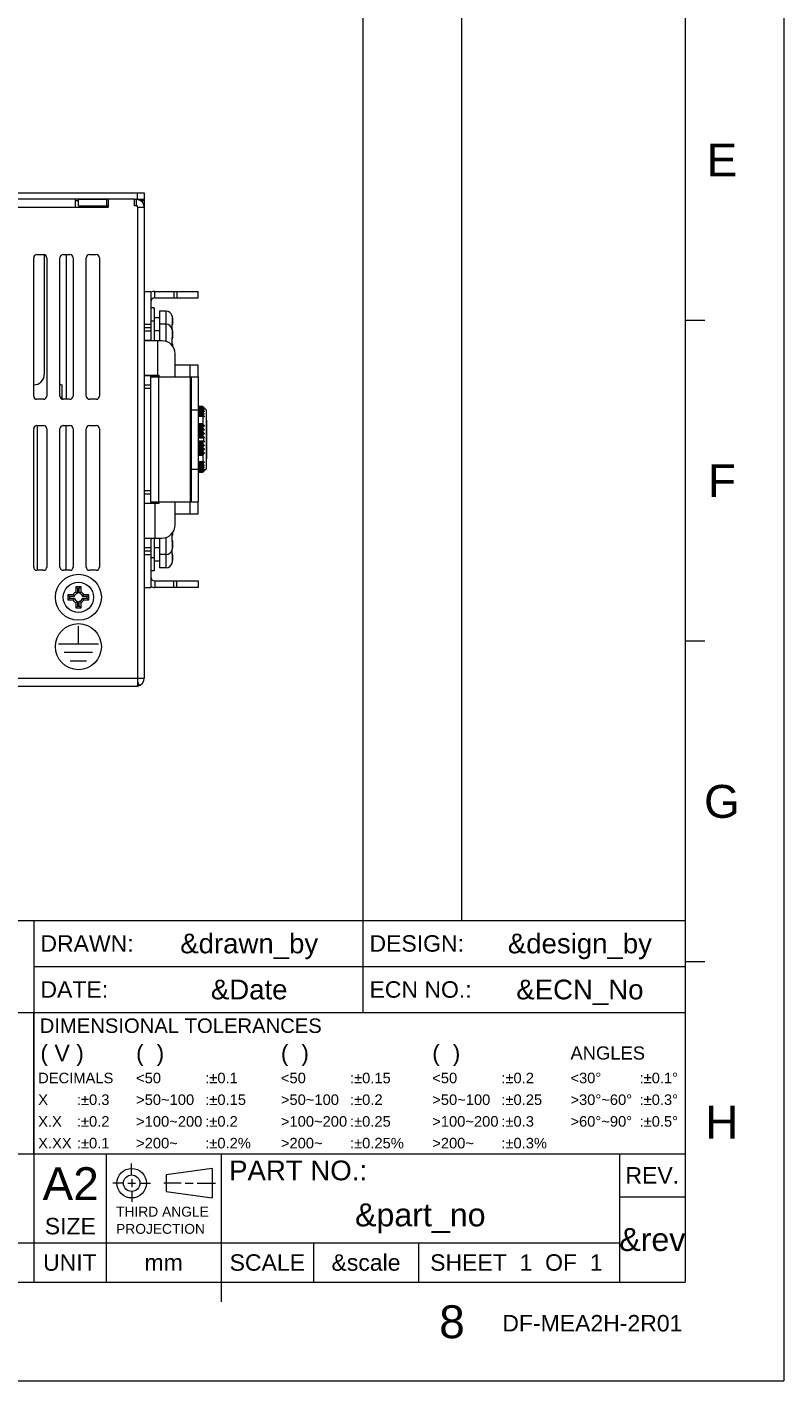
# Model space of a CAD drawing. Extents: x 1967 to 2561, y -57 to 363.
# Tile 21 of 22: x 2446 to 2561, y -57 to 149. Entities that reach past the tile are written whole.
import ezdxf
from ezdxf.enums import TextEntityAlignment as Align

# ---------------------------------------------------------------- set-up
doc = ezdxf.new("R2010")
doc.units = 0
doc.header["$LTSCALE"] = 15.367
doc.header["$MEASUREMENT"] = 0
doc.layers.get('0').update_dxf_attribs({"linetype": 'CONTINUOUS', "lineweight": 5})
for name, color, linetype, lineweight in [('02___PRT_ALL_AXES', 7, 'CONTINUOUS', 5), ('03___PRT_ALL_CURVES', 7, 'CONTINUOUS', 5), ('23_ALL_GEOM_FEAT', 7, 'CONTINUOUS', 5), ('3100320300-SDXF_CONTIN2190', 7, 'CONTINUOUS', 5), ('46-111-501-1DXF_CONTIN2192', 7, 'CONTINUOUS', 5), ('BACK_PLATE_2DXF_CONTIN2191', 7, 'CONTINUOUS', 5), ('BASE-8P_DXF_CONTINUOUS2188', 7, 'CONTINUOUS', 5), ('COVER-8P_DXF_CONTINUOU2160', 7, 'CONTINUOUS', 5), ('HSK_DXF_CONTINUOUS_LINE', 7, 'CONTINUOUS', 5), ('SNAP_2_DXF_CONTINUOUS_LINE', 7, 'CONTINUOUS', 5), ('SNAP_DXF_CONTINUOUS_LINE', 7, 'CONTINUOUS', 5), ('STAND_OFF_30DXF_CONTIN2184', 7, 'CONTINUOUS', 5)]:
    doc.layers.add(name, color=color, linetype=linetype, lineweight=lineweight)
doc.styles.add('TEXTSTYLE_1', font='arial.ttf')

msp = doc.modelspace()

# ---------------------------------------------------------------- linework, layer by layer
at = {"linetype": 'Continuous', "lineweight": 5}
for p, q in [((2560.511, 363.213), (2560.511, -56.787)), ((2496.511, 348.213), (2496.511, 13.213)), ((2511.511, 348.213), (2511.511, 13.213)), ((2545.511, 348.213), (2545.511, -41.787)), ((2545.511, 104.463), (2548.511, 104.463)), ((2545.511, 55.713), (2548.511, 55.713)), ((2355.511, 13.213), (2545.511, 13.213)), ((2446.511, 13.213), (2446.511, -0.787)), ((2496.511, 13.213), (2496.511, -0.787)), ((2446.511, 6.213), (2545.511, 6.213)), ((2545.511, 6.963), (2548.511, 6.963)), ((2355.511, -0.787), (2545.511, -0.787)), ((2446.511, -0.787), (2446.511, -22.287)), ((2446.511, -22.287), (2446.511, -0.787)), ((2355.511, -22.287), (2545.511, -22.287)), ((2446.511, -22.287), (2446.511, -35.787)), ((2457.511, -22.287), (2457.511, -41.787)), ((2475.011, -22.287), (2475.011, -41.787)), ((2535.511, -22.287), (2535.511, -41.787)), ((2461.398, -25.515), (2461.398, -23.756)), ((2473.652, -24.479), (2466.652, -25.479)), ((2473.652, -24.479), (2473.652, -28.979)), ((2460.202, -26.729), (2458.552, -26.729)), ((2460.802, -26.729), (2462.002, -26.729)), ((2461.402, -26.129), (2461.402, -27.329)), ((2462.602, -26.729), (2464.252, -26.729)), ((2468.944, -26.729), (2466.285, -26.729)), ((2466.652, -25.479), (2466.652, -27.979)), ((2469.544, -26.729), (2470.744, -26.729)), ((2471.344, -26.729), (2474.135, -26.729)), ((2461.402, -27.929), (2461.402, -29.579)), ((2466.652, -27.979), (2473.652, -28.979)), ((2535.511, -28.787), (2545.511, -28.787)), ((2355.511, -35.787), (2535.511, -35.787)), ((2446.511, -35.787), (2446.511, -41.787)), ((2489.011, -35.787), (2489.011, -41.787)), ((2505.011, -35.787), (2505.011, -41.787)), ((1981.511, -41.787), (2545.511, -41.787)), ((2475.011, -41.787), (2475.011, -44.787)), ((1966.511, -56.787), (2560.511, -56.787))]:
    msp.add_line(p, q, dxfattribs=at)
for radius in [2.25, 1.25]:
    msp.add_circle((2461.402, -26.729), radius, dxfattribs=at)
at = {"layer": '02___PRT_ALL_AXES', "color": 3, "linetype": 'Continuous'}
msp.add_line((2454.81, 121.632), (2454.81, 121.832), dxfattribs=at)
at = {"layer": '02___PRT_ALL_AXES', "color": 7, "linetype": 'Continuous'}
for p, q in [((2466.61, 105.832), (2465.61, 105.832)), ((2465.61, 105.832), (2465.61, 103.832)), ((2466.61, 105.832), (2466.61, 103.832)), ((2465.61, 104.832), (2464.81, 104.832)), ((2466.61, 103.832), (2465.61, 103.832)), ((2465.61, 103.832), (2465.61, 101.332)), ((2466.61, 103.832), (2466.61, 101.229)), ((2467.61, 103.823), (2467.61, 104.749)), ((2465.61, 102.832), (2464.81, 102.832)), ((2467.61, 102.749), (2467.61, 102.841)), ((2467.61, 101.823), (2467.61, 102.749)), ((2467.61, 100.504), (2467.61, 100.841)), ((2467.61, 71.823), (2467.61, 72.159)), ((2465.61, 71.332), (2465.61, 68.832)), ((2466.61, 71.434), (2466.61, 68.832)), ((2467.61, 69.914), (2467.61, 70.841)), ((2465.61, 69.832), (2464.81, 69.832)), ((2466.61, 68.832), (2465.61, 68.832)), ((2465.61, 68.832), (2465.61, 66.832)), ((2466.61, 68.832), (2466.61, 66.832)), ((2467.61, 69.823), (2467.61, 69.914)), ((2467.61, 67.914), (2467.61, 68.841)), ((2465.61, 67.832), (2464.81, 67.832)), ((2466.61, 66.832), (2465.61, 66.832))]:
    msp.add_line(p, q, dxfattribs=at)
for centre, start, end in [((2466.61, 104.832), 17.09562, 90), ((2466.61, 102.832), 17.09562, 90), ((2466.61, 69.832), 270, 342.90438), ((2466.61, 67.832), 270, 342.90438)]:
    msp.add_arc(centre, 1, start, end, dxfattribs=at)
at = {"layer": '03___PRT_ALL_CURVES', "color": 40, "linetype": 'Continuous'}
for p, q in [((2453.31, 55.232), (2453.31, 57.932)), ((2456.36, 55.232), (2450.26, 55.232)), ((2455.46, 53.932), (2451.16, 53.932)), ((2454.56, 52.632), (2452.06, 52.632))]:
    msp.add_line(p, q, dxfattribs=at)
msp.add_circle((2453.31, 54.832), 3.5, dxfattribs=at)
at = {"layer": '23_ALL_GEOM_FEAT', "color": 7, "linetype": 'Continuous'}
for p, q in [((2453.71, 63.932), (2452.91, 63.932)), ((2452.91, 63.932), (2453.175, 63.667)), ((2452.91, 63.932), (2452.91, 63.138)), ((2453.71, 63.932), (2453.446, 63.667)), ((2453.71, 63.138), (2453.71, 63.932)), ((2452.504, 62.732), (2451.71, 62.732)), ((2451.71, 62.732), (2451.975, 62.467)), ((2451.71, 62.732), (2451.71, 61.932)), ((2451.71, 61.932), (2451.975, 62.196)), ((2451.71, 61.932), (2452.504, 61.932)), ((2452.689, 62.467), (2451.975, 62.467)), ((2451.975, 62.467), (2451.975, 62.196)), ((2451.975, 62.196), (2452.689, 62.196)), ((2453.446, 63.667), (2453.175, 63.667)), ((2453.175, 63.667), (2453.175, 62.952)), ((2453.446, 62.952), (2453.446, 63.667)), ((2454.646, 62.467), (2453.931, 62.467)), ((2453.931, 62.196), (2454.646, 62.196)), ((2454.91, 62.732), (2454.116, 62.732)), ((2454.116, 61.932), (2454.91, 61.932)), ((2454.91, 62.732), (2454.646, 62.467)), ((2454.646, 62.196), (2454.646, 62.467)), ((2454.91, 61.932), (2454.646, 62.196)), ((2454.91, 61.932), (2454.91, 62.732)), ((2452.91, 61.525), (2452.91, 60.732)), ((2452.91, 60.732), (2453.175, 60.996)), ((2452.91, 60.732), (2453.71, 60.732)), ((2453.175, 61.711), (2453.175, 60.996)), ((2453.175, 60.996), (2453.446, 60.996)), ((2453.446, 60.996), (2453.446, 61.711)), ((2453.71, 60.732), (2453.446, 60.996)), ((2453.71, 60.732), (2453.71, 61.525))]:
    msp.add_line(p, q, dxfattribs=at)
for points in [[(2452.504, 62.732), (2452.564, 62.639), (2452.625, 62.55), (2452.689, 62.467)], [(2452.504, 61.932), (2452.564, 62.025), (2452.625, 62.113), (2452.689, 62.196)], [(2452.91, 63.138), (2453.003, 63.078), (2453.091, 63.016), (2453.175, 62.952)], [(2453.71, 63.138), (2453.617, 63.078), (2453.529, 63.016), (2453.446, 62.952)], [(2454.116, 62.732), (2454.056, 62.639), (2453.995, 62.55), (2453.931, 62.467)], [(2454.116, 61.932), (2454.056, 62.025), (2453.995, 62.113), (2453.931, 62.196)], [(2452.91, 61.525), (2453.003, 61.585), (2453.091, 61.647), (2453.175, 61.711)], [(2453.71, 61.525), (2453.617, 61.585), (2453.529, 61.647), (2453.446, 61.711)]]:
    msp.add_lwpolyline(points, dxfattribs=at)
for radius in [3.5, 2.3]:
    msp.add_circle((2453.31, 62.332), radius, dxfattribs=at)
for radius, start, end in [(0.9, 116.3878, 153.6122), (0.9, 206.3878, 243.6122), (0.636, 102.31169, 167.68831), (0.636, 192.31169, 257.68831), (0.636, 12.31169, 77.68831), (0.636, 282.31169, 347.68831), (0.9, 26.3878, 63.6122), (0.9, 296.3878, 333.6122)]:
    msp.add_arc((2453.31, 62.332), radius, start, end, dxfattribs=at)
at = {"layer": '3100320300-SDXF_CONTIN2190', "color": 7, "linetype": 'Continuous'}
for p, q in [((2464.81, 106.332), (2464.31, 106.332)), ((2464.81, 106.332), (2464.81, 104.332)), ((2467.558, 105.126), (2467.566, 105.126)), ((2467.558, 105.126), (2467.563, 105.094)), ((2467.563, 105.094), (2467.563, 105.092)), ((2464.81, 104.332), (2464.31, 104.332)), ((2464.81, 104.332), (2464.81, 101.332)), ((2467.558, 103.628), (2467.563, 103.627)), ((2467.558, 103.126), (2467.566, 103.126)), ((2467.558, 103.126), (2467.563, 103.094)), ((2467.56, 103.726), (2467.567, 103.767)), ((2467.563, 103.678), (2467.565, 103.709)), ((2467.563, 103.643), (2467.563, 103.678)), ((2467.563, 103.627), (2467.563, 103.643)), ((2467.569, 103.435), (2467.563, 103.627)), ((2467.563, 103.094), (2467.563, 103.092)), ((2467.565, 103.708), (2467.568, 103.733)), ((2467.566, 103.126), (2467.569, 103.227)), ((2467.569, 103.226), (2467.569, 103.436)), ((2467.597, 104.917), (2467.593, 104.94)), ((2467.597, 102.917), (2467.593, 102.94)), ((2467.597, 104.917), (2467.597, 104.917)), ((2467.605, 104.855), (2467.597, 104.917)), ((2467.597, 102.917), (2467.597, 102.917)), ((2467.605, 102.855), (2467.597, 102.917)), ((2467.61, 104.749), (2467.609, 104.799)), ((2467.61, 104.749), (2467.61, 103.823)), ((2467.558, 101.628), (2467.563, 101.627)), ((2467.558, 101.036), (2467.563, 101.036)), ((2467.56, 101.726), (2467.567, 101.767)), ((2467.563, 101.678), (2467.565, 101.709)), ((2467.563, 101.643), (2467.563, 101.678)), ((2467.563, 101.627), (2467.563, 101.643)), ((2467.569, 101.435), (2467.563, 101.627)), ((2467.563, 101.018), (2467.569, 101.227)), ((2467.563, 100.982), (2467.563, 101.019)), ((2467.565, 100.952), (2467.563, 100.983)), ((2467.565, 101.708), (2467.568, 101.733)), ((2467.565, 101.583), (2467.567, 101.595)), ((2467.565, 101.581), (2467.567, 101.59)), ((2467.569, 100.928), (2467.565, 100.952)), ((2467.567, 101.595), (2467.576, 101.638)), ((2467.567, 101.59), (2467.57, 101.604)), ((2467.569, 101.226), (2467.569, 101.436)), ((2467.572, 100.911), (2467.569, 100.928)), ((2467.57, 101.604), (2467.577, 101.64)), ((2467.592, 100.874), (2467.573, 100.907)), ((2467.576, 101.636), (2467.582, 101.663)), ((2467.597, 100.837), (2467.592, 100.874)), ((2467.597, 101.746), (2467.602, 101.785)), ((2467.597, 101.746), (2467.602, 101.784)), ((2467.597, 101.746), (2467.597, 101.746)), ((2467.61, 102.749), (2467.609, 102.799)), ((2467.61, 102.841), (2467.61, 102.749)), ((2467.61, 102.749), (2467.61, 101.823)), ((2467.61, 100.841), (2467.61, 100.504)), ((2467.61, 72.159), (2467.61, 71.823)), ((2464.81, 71.332), (2464.81, 68.332)), ((2467.558, 71.628), (2467.563, 71.627)), ((2467.558, 71.036), (2467.563, 71.036)), ((2467.56, 71.726), (2467.567, 71.767)), ((2467.563, 71.678), (2467.565, 71.709)), ((2467.563, 71.643), (2467.563, 71.678)), ((2467.563, 71.627), (2467.563, 71.643)), ((2467.569, 71.435), (2467.563, 71.627)), ((2467.563, 71.018), (2467.569, 71.227)), ((2467.563, 70.982), (2467.563, 71.019)), ((2467.565, 70.952), (2467.563, 70.983)), ((2467.565, 71.708), (2467.568, 71.733)), ((2467.567, 71.073), (2467.565, 71.082)), ((2467.579, 71.011), (2467.565, 71.079)), ((2467.569, 70.928), (2467.565, 70.952)), ((2467.569, 71.062), (2467.567, 71.073)), ((2467.569, 71.226), (2467.569, 71.436)), ((2467.577, 71.023), (2467.569, 71.062)), ((2467.572, 70.911), (2467.569, 70.928)), ((2467.577, 71.025), (2467.573, 71.045)), ((2467.592, 70.874), (2467.573, 70.907)), ((2467.597, 70.837), (2467.592, 70.874)), ((2467.597, 70.917), (2467.593, 70.94)), ((2467.597, 70.917), (2467.597, 70.917)), ((2467.602, 70.878), (2467.597, 70.917)), ((2467.602, 70.879), (2467.597, 70.917)), ((2467.61, 70.841), (2467.61, 69.914)), ((2464.81, 68.332), (2464.31, 68.332)), ((2464.81, 68.332), (2464.81, 66.332)), ((2467.566, 69.538), (2467.558, 69.538)), ((2467.558, 69.036), (2467.563, 69.036)), ((2467.562, 69.568), (2467.562, 69.567)), ((2467.563, 69.018), (2467.569, 69.227)), ((2467.563, 68.982), (2467.563, 69.019)), ((2467.565, 68.952), (2467.563, 68.983)), ((2467.565, 69.58), (2467.567, 69.591)), ((2467.569, 68.928), (2467.565, 68.952)), ((2467.569, 69.435), (2467.566, 69.538)), ((2467.567, 69.59), (2467.57, 69.604)), ((2467.569, 69.602), (2467.577, 69.64)), ((2467.569, 69.226), (2467.569, 69.436)), ((2467.572, 68.911), (2467.569, 68.928)), ((2467.592, 68.874), (2467.573, 68.907)), ((2467.576, 69.636), (2467.582, 69.663)), ((2467.597, 68.837), (2467.592, 68.874)), ((2467.597, 69.746), (2467.605, 69.809)), ((2467.597, 69.746), (2467.597, 69.746)), ((2467.605, 69.809), (2467.609, 69.864)), ((2467.61, 69.914), (2467.61, 69.823)), ((2467.61, 68.841), (2467.61, 67.914)), ((2464.81, 66.332), (2464.31, 66.332)), ((2467.566, 67.538), (2467.558, 67.538)), ((2467.562, 67.568), (2467.562, 67.567)), ((2467.565, 67.58), (2467.567, 67.591)), ((2467.567, 67.59), (2467.57, 67.604)), ((2467.569, 67.602), (2467.577, 67.64)), ((2467.576, 67.636), (2467.582, 67.663)), ((2467.597, 67.746), (2467.605, 67.809)), ((2467.597, 67.746), (2467.597, 67.746)), ((2467.605, 67.809), (2467.609, 67.864))]:
    msp.add_line(p, q, dxfattribs=at)
for points in [[(2467.564, 105.083), (2467.559, 105.106), (2467.557, 105.121), (2467.558, 105.126)], [(2467.569, 105.062), (2467.566, 105.076), (2467.564, 105.087), (2467.562, 105.094), (2467.562, 105.096)], [(2467.597, 104.917), (2467.589, 104.966), (2467.579, 105.011), (2467.564, 105.083)], [(2467.597, 104.917), (2467.592, 104.948), (2467.587, 104.975), (2467.582, 105), (2467.577, 105.023), (2467.569, 105.062)], [(2467.558, 103.628), (2467.557, 103.678), (2467.56, 103.726)], [(2467.564, 103.083), (2467.559, 103.106), (2467.557, 103.121), (2467.558, 103.126)], [(2467.562, 103.138), (2467.565, 103.233), (2467.565, 103.43), (2467.558, 103.628)], [(2467.569, 103.062), (2467.566, 103.076), (2467.564, 103.087), (2467.562, 103.094), (2467.562, 103.096)], [(2467.597, 102.917), (2467.589, 102.966), (2467.579, 103.011), (2467.564, 103.083)], [(2467.567, 103.767), (2467.576, 103.799), (2467.587, 103.82), (2467.597, 103.826)], [(2467.568, 103.733), (2467.572, 103.75), (2467.575, 103.761), (2467.576, 103.763)], [(2467.597, 102.917), (2467.592, 102.948), (2467.587, 102.975), (2467.582, 103), (2467.577, 103.023), (2467.569, 103.062)], [(2467.597, 103.826), (2467.592, 103.789), (2467.573, 103.756)], [(2467.609, 104.799), (2467.604, 104.867), (2467.597, 104.917)], [(2467.597, 103.826), (2467.604, 103.825), (2467.609, 103.824), (2467.61, 103.823)], [(2467.609, 102.799), (2467.604, 102.867), (2467.597, 102.917)], [(2467.558, 101.628), (2467.557, 101.678), (2467.56, 101.726)], [(2467.564, 100.913), (2467.559, 100.95), (2467.557, 100.992), (2467.558, 101.036)], [(2467.558, 101.036), (2467.565, 101.233), (2467.565, 101.43), (2467.558, 101.628)], [(2467.597, 100.837), (2467.589, 100.842), (2467.579, 100.857), (2467.571, 100.881), (2467.564, 100.913)], [(2467.567, 101.767), (2467.576, 101.799), (2467.587, 101.82), (2467.597, 101.826)], [(2467.568, 101.733), (2467.572, 101.75), (2467.575, 101.761), (2467.576, 101.763)], [(2467.575, 100.902), (2467.576, 100.9), (2467.575, 100.901), (2467.572, 100.911)], [(2467.597, 101.826), (2467.592, 101.789), (2467.573, 101.756)], [(2467.576, 101.638), (2467.587, 101.689), (2467.597, 101.746)], [(2467.58, 101.655), (2467.585, 101.676), (2467.589, 101.698), (2467.593, 101.721), (2467.597, 101.746)], [(2467.582, 101.663), (2467.587, 101.688), (2467.592, 101.715), (2467.593, 101.718)], [(2467.597, 101.826), (2467.604, 101.825), (2467.609, 101.824), (2467.61, 101.823)], [(2467.61, 102.841), (2467.609, 102.839), (2467.606, 102.838)], [(2467.61, 100.841), (2467.609, 100.839), (2467.604, 100.838), (2467.597, 100.837)], [(2467.558, 71.628), (2467.557, 71.678), (2467.56, 71.726)], [(2467.564, 70.913), (2467.559, 70.95), (2467.557, 70.992), (2467.558, 71.036)], [(2467.558, 71.036), (2467.565, 71.233), (2467.565, 71.43), (2467.558, 71.628)], [(2467.597, 70.837), (2467.589, 70.842), (2467.579, 70.857), (2467.571, 70.881), (2467.564, 70.913)], [(2467.567, 71.767), (2467.576, 71.799), (2467.587, 71.82), (2467.597, 71.826)], [(2467.568, 71.733), (2467.572, 71.75), (2467.575, 71.761), (2467.576, 71.763)], [(2467.575, 70.902), (2467.576, 70.9), (2467.575, 70.901), (2467.572, 70.911)], [(2467.597, 71.826), (2467.592, 71.789), (2467.573, 71.756)], [(2467.597, 70.917), (2467.592, 70.948), (2467.587, 70.975), (2467.582, 71), (2467.577, 71.023)], [(2467.597, 70.917), (2467.589, 70.966), (2467.579, 71.011)], [(2467.597, 71.826), (2467.604, 71.825), (2467.609, 71.824), (2467.61, 71.823)], [(2467.61, 70.841), (2467.609, 70.839), (2467.604, 70.838), (2467.597, 70.837)], [(2467.558, 69.538), (2467.557, 69.544), (2467.56, 69.564)], [(2467.564, 68.913), (2467.559, 68.95), (2467.557, 68.992), (2467.558, 69.036)], [(2467.558, 69.538), (2467.563, 69.569), (2467.563, 69.571)], [(2467.558, 69.036), (2467.565, 69.233), (2467.565, 69.43), (2467.562, 69.525)], [(2467.56, 69.564), (2467.567, 69.595), (2467.576, 69.638), (2467.587, 69.689), (2467.597, 69.746)], [(2467.562, 69.567), (2467.563, 69.572), (2467.565, 69.58)], [(2467.597, 68.837), (2467.589, 68.842), (2467.579, 68.857), (2467.571, 68.881), (2467.564, 68.913)], [(2467.575, 68.902), (2467.576, 68.9), (2467.575, 68.901), (2467.572, 68.911)], [(2467.58, 69.655), (2467.585, 69.676), (2467.589, 69.698), (2467.593, 69.721), (2467.597, 69.746)], [(2467.582, 69.663), (2467.587, 69.688), (2467.592, 69.715), (2467.593, 69.718)], [(2467.597, 69.746), (2467.604, 69.795), (2467.609, 69.863), (2467.61, 69.914)], [(2467.61, 68.841), (2467.609, 68.839), (2467.604, 68.838), (2467.597, 68.837)], [(2467.597, 67.746), (2467.604, 67.795), (2467.609, 67.863), (2467.61, 67.914)], [(2467.606, 69.825), (2467.609, 69.824), (2467.61, 69.823)], [(2467.558, 67.538), (2467.557, 67.544), (2467.56, 67.564)], [(2467.558, 67.538), (2467.563, 67.569), (2467.563, 67.571)], [(2467.56, 67.564), (2467.567, 67.595), (2467.576, 67.638), (2467.587, 67.689), (2467.597, 67.746)], [(2467.562, 67.567), (2467.563, 67.572), (2467.565, 67.58)], [(2467.58, 67.655), (2467.585, 67.676), (2467.589, 67.698), (2467.593, 67.721), (2467.597, 67.746)], [(2467.582, 67.663), (2467.587, 67.688), (2467.592, 67.715), (2467.593, 67.718)]]:
    msp.add_lwpolyline(points, dxfattribs=at)
for centre, start, end in [((2467.47, 105.096), 346.61681, 17.09562), ((2467.47, 103.096), 346.61681, 17.09562), ((2467.51, 103.823), 308.04391, 0), ((2467.47, 101.567), 342.90438, 13.38397), ((2467.51, 101.823), 308.04391, 0), ((2467.51, 100.841), 0.00114, 51.93729), ((2467.51, 102.841), 0.00114, 22.36281), ((2467.47, 71.096), 346.61681, 17.09562), ((2467.51, 71.823), 308.04391, 0), ((2467.51, 70.841), 0.00114, 51.93729), ((2467.47, 69.567), 342.90438, 13.38397), ((2467.51, 68.841), 0.00114, 51.93729), ((2467.51, 69.823), 337.63814, 0), ((2467.47, 67.567), 342.90438, 13.38397)]:
    msp.add_arc(centre, 0.1, start, end, dxfattribs=at)
at = {"layer": '46-111-501-1DXF_CONTIN2192', "color": 6, "linetype": 'Continuous'}
for p, q in [((2472.21, 91.327), (2471.51, 91.327)), ((2471.51, 91.317), (2472.21, 91.317)), ((2472.21, 91.259), (2471.51, 91.259)), ((2471.51, 91.231), (2472.21, 91.231)), ((2471.51, 91.135), (2472.282, 91.135)), ((2472.21, 91.114), (2471.51, 91.114)), ((2471.51, 91.067), (2472.21, 91.067)), ((2471.51, 90.959), (2472.282, 90.959)), ((2471.51, 90.895), (2472.21, 90.895)), ((2472.21, 90.893), (2471.51, 90.893)), ((2471.51, 90.828), (2472.21, 90.828)), ((2471.51, 90.71), (2472.282, 90.71)), ((2471.51, 90.607), (2472.21, 90.607)), ((2472.21, 90.601), (2471.51, 90.601)), ((2472.21, 91.327), (2472.225, 91.314)), ((2472.21, 91.327), (2472.21, 91.317)), ((2472.21, 91.259), (2472.21, 91.231)), ((2472.21, 91.114), (2472.212, 91.114)), ((2472.21, 91.114), (2472.21, 91.067)), ((2472.21, 90.893), (2472.218, 90.895)), ((2472.21, 90.893), (2472.21, 90.828)), ((2472.21, 90.601), (2472.21, 90.519)), ((2472.212, 91.114), (2472.225, 91.111)), ((2472.218, 90.895), (2472.225, 90.895)), ((2472.225, 91.314), (2472.233, 91.306)), ((2472.233, 91.306), (2472.249, 91.291)), ((2472.245, 91.235), (2472.282, 91.235)), ((2472.41, 91.131), (2472.249, 91.291)), ((2472.282, 91.235), (2472.252, 91.267)), ((2472.41, 91.088), (2472.282, 91.204)), ((2472.41, 90.97), (2472.282, 91.072)), ((2472.41, 90.779), (2472.282, 90.866)), ((2472.282, 90.71), (2472.325, 90.659)), ((2472.41, 90.517), (2472.282, 90.588)), ((2472.325, 90.659), (2472.41, 90.558)), ((2472.41, 90.558), (2472.336, 90.558)), ((2472.41, 90.81), (2472.364, 90.81)), ((2472.41, 90.991), (2472.384, 90.991)), ((2472.41, 91.099), (2472.398, 91.099)), ((2472.71, 90.832), (2472.41, 91.132)), ((2472.41, 91.099), (2472.41, 91.088)), ((2472.41, 90.991), (2472.41, 90.97)), ((2472.41, 90.81), (2472.41, 90.779)), ((2472.41, 90.558), (2472.41, 90.517)), ((2472.71, 90.831), (2472.71, 81.832)), ((2471.51, 90.519), (2472.21, 90.519)), ((2471.51, 90.392), (2472.282, 90.392)), ((2471.51, 90.254), (2472.21, 90.254)), ((2472.21, 90.241), (2471.51, 90.241)), ((2471.51, 90.143), (2472.21, 90.143)), ((2471.51, 90.01), (2472.282, 90.01)), ((2472.41, 89.86), (2471.51, 89.86)), ((2472.21, 89.83), (2471.51, 89.83)), ((2471.51, 88.736), (2472.21, 88.736)), ((2471.51, 88.594), (2472.283, 88.594)), ((2472.21, 90.241), (2472.21, 90.143)), ((2472.21, 89.83), (2472.21, 88.736)), ((2472.282, 90.392), (2472.276, 90.398)), ((2472.282, 90.392), (2472.325, 90.341)), ((2472.41, 90.19), (2472.282, 90.243)), ((2472.41, 89.761), (2472.283, 89.795)), ((2472.41, 90.24), (2472.289, 90.24)), ((2472.325, 90.341), (2472.41, 90.24)), ((2472.41, 90.24), (2472.41, 90.19)), ((2472.41, 89.86), (2472.41, 89.761)), ((2472.81, 83.432), (2472.81, 89.232)), ((2472.41, 88.466), (2471.51, 88.466)), ((2471.51, 88.337), (2472.41, 88.337)), ((2472.282, 88.314), (2471.51, 88.314)), ((2472.21, 88.256), (2471.51, 88.256)), ((2471.51, 88.113), (2472.21, 88.113)), ((2471.51, 87.975), (2472.282, 87.975)), ((2472.41, 87.855), (2471.51, 87.855)), ((2471.51, 87.774), (2472.41, 87.774)), ((2472.282, 87.733), (2471.51, 87.733)), ((2472.21, 87.662), (2471.51, 87.662)), ((2471.51, 87.514), (2472.21, 87.514)), ((2471.51, 87.379), (2472.282, 87.379)), ((2472.41, 87.273), (2471.51, 87.273)), ((2471.51, 87.189), (2472.41, 87.189)), ((2472.282, 87.13), (2471.51, 87.13)), ((2472.21, 87.047), (2471.51, 87.047)), ((2471.51, 86.895), (2472.21, 86.895)), ((2471.51, 86.768), (2472.282, 86.768)), ((2472.41, 86.676), (2471.51, 86.676)), ((2471.51, 86.607), (2472.41, 86.607)), ((2472.31, 86.547), (2471.51, 86.547)), ((2472.21, 88.256), (2472.21, 88.113)), ((2472.21, 87.662), (2472.21, 87.514)), ((2472.21, 87.047), (2472.21, 86.895)), ((2472.211, 86.887), (2472.21, 86.895)), ((2472.41, 88.337), (2472.282, 88.314)), ((2472.41, 87.774), (2472.282, 87.733)), ((2472.41, 87.189), (2472.282, 87.13)), ((2472.282, 86.768), (2472.41, 86.676)), ((2472.41, 86.607), (2472.31, 86.547)), ((2472.31, 86.547), (2472.31, 86.116)), ((2472.41, 88.466), (2472.41, 88.337)), ((2472.41, 87.855), (2472.41, 87.774)), ((2472.41, 87.273), (2472.41, 87.189)), ((2472.41, 86.676), (2472.41, 86.607)), ((2471.51, 86.116), (2472.31, 86.116)), ((2472.41, 86.057), (2471.51, 86.057)), ((2471.51, 85.988), (2472.41, 85.988)), ((2472.282, 85.895), (2471.51, 85.895)), ((2471.51, 85.768), (2472.21, 85.768)), ((2472.21, 85.642), (2471.51, 85.642)), ((2471.51, 85.533), (2472.282, 85.533)), ((2472.41, 85.474), (2471.51, 85.474)), ((2471.51, 85.39), (2472.41, 85.39)), ((2472.282, 85.284), (2471.51, 85.284)), ((2471.51, 85.15), (2472.21, 85.15)), ((2472.21, 85.027), (2471.51, 85.027)), ((2471.51, 84.93), (2472.282, 84.93)), ((2472.41, 84.889), (2471.51, 84.889)), ((2471.51, 84.808), (2472.41, 84.808)), ((2472.282, 84.688), (2471.51, 84.688)), ((2471.51, 84.55), (2472.21, 84.55)), ((2472.21, 84.432), (2471.51, 84.432)), ((2472.21, 85.768), (2472.211, 85.776)), ((2472.21, 85.768), (2472.21, 85.642)), ((2472.21, 85.15), (2472.21, 85.027)), ((2472.21, 84.55), (2472.21, 84.432)), ((2472.41, 85.988), (2472.282, 85.895)), ((2472.282, 85.533), (2472.41, 85.474)), ((2472.282, 84.93), (2472.41, 84.889)), ((2472.31, 86.116), (2472.41, 86.057)), ((2472.41, 86.057), (2472.41, 85.988)), ((2472.41, 85.474), (2472.41, 85.39)), ((2472.41, 84.889), (2472.41, 84.808)), ((2471.51, 84.349), (2472.282, 84.349)), ((2472.41, 84.326), (2471.51, 84.326)), ((2471.51, 84.197), (2472.41, 84.197)), ((2472.283, 84.07), (2471.51, 84.07)), ((2471.51, 83.927), (2472.21, 83.927)), ((2472.21, 83.887), (2471.51, 83.887)), ((2471.51, 82.938), (2472.21, 82.938)), ((2472.21, 82.905), (2471.51, 82.905)), ((2471.51, 82.868), (2472.256, 82.868)), ((2471.51, 82.864), (2472.256, 82.864)), ((2471.51, 82.803), (2472.41, 82.803)), ((2472.282, 82.653), (2471.51, 82.653)), ((2471.51, 82.52), (2472.21, 82.52)), ((2472.21, 82.439), (2471.51, 82.439)), ((2471.51, 82.411), (2472.243, 82.411)), ((2472.21, 83.927), (2472.21, 83.887)), ((2472.21, 82.938), (2472.21, 82.905)), ((2472.21, 82.52), (2472.21, 82.439)), ((2472.256, 82.864), (2472.283, 82.868)), ((2472.282, 84.349), (2472.41, 84.326)), ((2472.282, 82.42), (2472.41, 82.474)), ((2472.283, 82.868), (2472.41, 82.902)), ((2472.289, 82.423), (2472.41, 82.423)), ((2472.41, 84.326), (2472.41, 84.197)), ((2472.41, 82.902), (2472.41, 82.803)), ((2472.41, 82.474), (2472.41, 82.423)), ((2472.282, 82.271), (2471.51, 82.271)), ((2471.51, 82.144), (2472.21, 82.144)), ((2472.21, 82.076), (2471.51, 82.076)), ((2471.51, 82.058), (2472.232, 82.058)), ((2472.282, 81.953), (2471.51, 81.953)), ((2471.51, 81.835), (2472.21, 81.835)), ((2472.21, 81.781), (2471.51, 81.781)), ((2471.51, 81.771), (2472.21, 81.771)), ((2472.282, 81.704), (2471.51, 81.704)), ((2471.51, 81.596), (2472.21, 81.596)), ((2472.21, 81.557), (2471.51, 81.557)), ((2471.51, 81.553), (2472.21, 81.553)), ((2472.282, 81.528), (2471.51, 81.528)), ((2471.51, 81.432), (2472.21, 81.432)), ((2472.21, 81.409), (2471.51, 81.409)), ((2471.51, 81.408), (2472.212, 81.408)), ((2471.51, 81.346), (2472.21, 81.346)), ((2472.21, 81.338), (2471.51, 81.338)), ((2472.21, 82.144), (2472.21, 82.076)), ((2472.21, 81.835), (2472.21, 81.781)), ((2472.21, 81.596), (2472.21, 81.557)), ((2472.21, 81.432), (2472.21, 81.409)), ((2472.21, 81.409), (2472.212, 81.408)), ((2472.21, 81.346), (2472.21, 81.338)), ((2472.212, 81.339), (2472.214, 81.341)), ((2472.214, 81.341), (2472.217, 81.343)), ((2472.217, 81.343), (2472.224, 81.349)), ((2472.224, 81.349), (2472.233, 81.358)), ((2472.282, 81.428), (2472.244, 81.428)), ((2472.262, 81.407), (2472.246, 81.389)), ((2472.298, 81.445), (2472.262, 81.407)), ((2472.276, 82.265), (2472.282, 82.271)), ((2472.282, 82.075), (2472.41, 82.146)), ((2472.282, 81.798), (2472.41, 81.885)), ((2472.282, 81.591), (2472.41, 81.693)), ((2472.282, 81.46), (2472.41, 81.575)), ((2472.313, 81.563), (2472.282, 81.528)), ((2472.41, 81.564), (2472.298, 81.445)), ((2472.41, 81.672), (2472.313, 81.563)), ((2472.336, 82.105), (2472.41, 82.105)), ((2472.364, 81.853), (2472.41, 81.853)), ((2472.384, 81.672), (2472.41, 81.672)), ((2472.398, 81.564), (2472.41, 81.564)), ((2472.41, 82.146), (2472.41, 82.105)), ((2472.41, 81.885), (2472.41, 81.853)), ((2472.71, 81.832), (2472.41, 81.532)), ((2472.41, 81.693), (2472.41, 81.672)), ((2472.41, 81.575), (2472.41, 81.564))]:
    msp.add_line(p, q, dxfattribs=at)
for points in [[(2472.252, 91.267), (2472.23, 91.292), (2472.216, 91.309), (2472.21, 91.317)], [(2472.21, 91.259), (2472.225, 91.251), (2472.249, 91.232), (2472.282, 91.204)], [(2472.282, 91.135), (2472.252, 91.169), (2472.23, 91.197), (2472.216, 91.218), (2472.21, 91.231)], [(2472.282, 90.959), (2472.252, 90.995), (2472.23, 91.026), (2472.216, 91.051), (2472.21, 91.067)], [(2472.282, 90.71), (2472.252, 90.748), (2472.23, 90.781), (2472.216, 90.808), (2472.21, 90.828)], [(2472.21, 90.601), (2472.225, 90.607), (2472.227, 90.607)], [(2472.225, 91.111), (2472.249, 91.097), (2472.282, 91.072)], [(2472.225, 90.895), (2472.249, 90.886), (2472.282, 90.866)], [(2472.227, 90.607), (2472.249, 90.603), (2472.282, 90.588)], [(2472.282, 91.235), (2472.368, 91.144), (2472.41, 91.099)], [(2472.282, 91.135), (2472.368, 91.039), (2472.41, 90.991)], [(2472.282, 90.959), (2472.368, 90.859), (2472.41, 90.81)], [(2472.21, 90.519), (2472.212, 90.508), (2472.216, 90.494), (2472.223, 90.479), (2472.232, 90.462), (2472.244, 90.443), (2472.258, 90.421), (2472.276, 90.398)], [(2472.21, 90.241), (2472.225, 90.252), (2472.238, 90.254)], [(2472.262, 90.035), (2472.234, 90.076), (2472.217, 90.114), (2472.21, 90.143)], [(2472.21, 89.83), (2472.232, 89.823), (2472.257, 89.811), (2472.283, 89.795)], [(2472.228, 88.671), (2472.219, 88.694), (2472.213, 88.716), (2472.21, 88.736)], [(2472.283, 88.594), (2472.261, 88.619), (2472.242, 88.645), (2472.228, 88.671)], [(2472.238, 90.254), (2472.249, 90.253), (2472.282, 90.243)], [(2472.282, 90.01), (2472.275, 90.018), (2472.268, 90.027), (2472.262, 90.035)], [(2472.282, 90.01), (2472.368, 89.909), (2472.41, 89.86)], [(2472.283, 88.594), (2472.368, 88.508), (2472.41, 88.466)], [(2472.21, 88.256), (2472.225, 88.284), (2472.249, 88.304), (2472.282, 88.314)], [(2472.22, 88.068), (2472.215, 88.084), (2472.212, 88.099), (2472.21, 88.113)], [(2472.21, 87.662), (2472.225, 87.693), (2472.249, 87.718), (2472.282, 87.733)], [(2472.214, 87.487), (2472.212, 87.496), (2472.211, 87.505), (2472.21, 87.514)], [(2472.21, 87.047), (2472.225, 87.081), (2472.249, 87.11), (2472.282, 87.13)], [(2472.211, 86.887), (2472.214, 86.867), (2472.221, 86.846), (2472.23, 86.826), (2472.244, 86.805), (2472.261, 86.785), (2472.282, 86.768)], [(2472.282, 87.379), (2472.25, 87.412), (2472.228, 87.449), (2472.214, 87.487)], [(2472.282, 87.975), (2472.255, 88.004), (2472.234, 88.036), (2472.22, 88.068)], [(2472.282, 87.975), (2472.368, 87.895), (2472.41, 87.855)], [(2472.282, 87.379), (2472.368, 87.308), (2472.41, 87.273)], [(2472.21, 85.642), (2472.212, 85.624), (2472.217, 85.607), (2472.224, 85.59), (2472.233, 85.573), (2472.246, 85.558), (2472.262, 85.544), (2472.282, 85.533)], [(2472.214, 85.177), (2472.212, 85.167), (2472.211, 85.158), (2472.21, 85.15)], [(2472.21, 85.027), (2472.212, 85.01), (2472.217, 84.993), (2472.224, 84.977), (2472.233, 84.963), (2472.246, 84.949), (2472.262, 84.938), (2472.282, 84.93)], [(2472.22, 84.595), (2472.215, 84.58), (2472.212, 84.565), (2472.21, 84.55)], [(2472.21, 84.432), (2472.212, 84.416), (2472.217, 84.401), (2472.224, 84.387), (2472.233, 84.374), (2472.246, 84.363), (2472.262, 84.354), (2472.282, 84.349)], [(2472.211, 85.776), (2472.218, 85.808), (2472.232, 85.841), (2472.254, 85.87), (2472.282, 85.895)], [(2472.282, 85.284), (2472.25, 85.251), (2472.227, 85.214), (2472.214, 85.177)], [(2472.282, 84.688), (2472.255, 84.659), (2472.234, 84.628), (2472.22, 84.595)], [(2472.41, 85.39), (2472.325, 85.319), (2472.282, 85.284)], [(2472.41, 84.808), (2472.325, 84.728), (2472.282, 84.688)], [(2472.228, 83.992), (2472.219, 83.969), (2472.213, 83.948), (2472.21, 83.927)], [(2472.21, 83.887), (2472.212, 83.554), (2472.212, 83.237), (2472.21, 82.938)], [(2472.21, 82.905), (2472.216, 82.884), (2472.23, 82.87), (2472.253, 82.864), (2472.256, 82.864)], [(2472.262, 82.628), (2472.246, 82.606), (2472.233, 82.585), (2472.224, 82.566), (2472.217, 82.548), (2472.212, 82.533), (2472.21, 82.52)], [(2472.21, 82.439), (2472.212, 82.429), (2472.217, 82.421), (2472.224, 82.415), (2472.233, 82.412), (2472.242, 82.411)], [(2472.283, 84.07), (2472.261, 84.045), (2472.242, 84.019), (2472.228, 83.992)], [(2472.242, 82.411), (2472.246, 82.411), (2472.262, 82.414), (2472.282, 82.42)], [(2472.282, 82.653), (2472.275, 82.645), (2472.268, 82.637), (2472.262, 82.628)], [(2472.41, 82.803), (2472.325, 82.704), (2472.282, 82.653)], [(2472.41, 82.423), (2472.325, 82.322), (2472.282, 82.271)], [(2472.41, 84.197), (2472.326, 84.112), (2472.283, 84.07)], [(2472.21, 82.144), (2472.216, 82.167), (2472.229, 82.195), (2472.249, 82.228), (2472.276, 82.265)], [(2472.21, 82.076), (2472.212, 82.069), (2472.217, 82.063), (2472.224, 82.059), (2472.232, 82.058)], [(2472.282, 81.953), (2472.262, 81.929), (2472.246, 81.907), (2472.233, 81.888), (2472.224, 81.871), (2472.217, 81.857), (2472.212, 81.845), (2472.21, 81.835)], [(2472.21, 81.781), (2472.212, 81.775), (2472.217, 81.772), (2472.223, 81.771)], [(2472.282, 81.704), (2472.262, 81.681), (2472.246, 81.66), (2472.233, 81.642), (2472.224, 81.627), (2472.217, 81.614), (2472.212, 81.604), (2472.21, 81.596)], [(2472.21, 81.557), (2472.212, 81.554), (2472.216, 81.553)], [(2472.282, 81.528), (2472.262, 81.506), (2472.246, 81.487), (2472.233, 81.47), (2472.224, 81.457), (2472.217, 81.446), (2472.212, 81.438), (2472.21, 81.432)], [(2472.246, 81.389), (2472.233, 81.375), (2472.224, 81.364), (2472.217, 81.355), (2472.212, 81.349), (2472.21, 81.346)], [(2472.212, 81.408), (2472.217, 81.409), (2472.224, 81.413)], [(2472.216, 81.553), (2472.224, 81.554), (2472.233, 81.558), (2472.246, 81.566), (2472.262, 81.576), (2472.282, 81.591)], [(2472.223, 81.771), (2472.233, 81.772), (2472.246, 81.777), (2472.262, 81.785), (2472.282, 81.798)], [(2472.224, 81.413), (2472.233, 81.419), (2472.246, 81.429), (2472.262, 81.443), (2472.282, 81.46)], [(2472.232, 82.058), (2472.233, 82.058), (2472.246, 82.06), (2472.262, 82.066), (2472.282, 82.075)], [(2472.233, 81.358), (2472.246, 81.37), (2472.262, 81.386), (2472.41, 81.532)], [(2472.41, 82.105), (2472.325, 82.004), (2472.282, 81.953)], [(2472.41, 81.853), (2472.325, 81.754), (2472.282, 81.704)]]:
    msp.add_lwpolyline(points, dxfattribs=at)
for centre, start, end in [((2472.71, 89.232), 0, 90), ((2472.71, 83.432), 270, 360)]:
    msp.add_arc(centre, 0.1, start, end, dxfattribs=at)
at = {"layer": 'BACK_PLATE_2DXF_CONTIN2191', "color": 7, "linetype": 'Continuous'}
for p, q in [((2463.31, 108.832), (2464.31, 108.832)), ((2464.91, 108.832), (2471.51, 108.832)), ((2464.91, 107.832), (2464.91, 108.832)), ((2467.793, 108.832), (2467.793, 107.832)), ((2468.286, 108.832), (2468.286, 107.832)), ((2471.51, 107.832), (2471.51, 108.832)), ((2463.31, 103.832), (2464.31, 103.832)), ((2463.31, 103.832), (2463.31, 103.332)), ((2463.31, 103.332), (2464.31, 103.332)), ((2463.31, 102.832), (2464.31, 102.832)), ((2464.31, 101.374), (2463.31, 101.374)), ((2466.01, 101.332), (2463.346, 101.332)), ((2465.31, 101.332), (2465.31, 96.082)), ((2468.01, 95.832), (2468.01, 99.332)), ((2463.31, 96.039), (2464.31, 96.039)), ((2463.346, 96.082), (2465.51, 96.082)), ((2464.728, 96.082), (2465.347, 95.972)), ((2465.365, 96.072), (2465.347, 95.972)), ((2465.51, 96.082), (2465.51, 95.832)), ((2464.31, 94.582), (2463.31, 94.582)), ((2464.31, 94.082), (2463.31, 94.082)), ((2463.31, 94.082), (2463.31, 78.582)), ((2463.31, 78.582), (2464.31, 78.582)), ((2463.31, 78.082), (2464.31, 78.082)), ((2465.51, 76.582), (2463.31, 76.582)), ((2465.347, 76.691), (2464.905, 76.613)), ((2464.91, 76.582), (2464.91, 71.332)), ((2465.366, 76.582), (2465.347, 76.691)), ((2465.51, 76.832), (2465.51, 76.582)), ((2468.01, 73.332), (2468.01, 76.832)), ((2463.31, 71.332), (2466.01, 71.332)), ((2464.31, 69.832), (2463.31, 69.832)), ((2464.31, 69.332), (2463.31, 69.332)), ((2463.31, 69.332), (2463.31, 68.832)), ((2463.31, 68.832), (2464.31, 68.832)), ((2463.31, 63.832), (2464.31, 63.832)), ((2464.91, 64.832), (2464.91, 63.832)), ((2471.51, 63.832), (2464.91, 63.832)), ((2467.793, 63.832), (2467.793, 64.832)), ((2468.286, 63.832), (2468.286, 64.832)), ((2471.51, 64.832), (2471.51, 63.832))]:
    msp.add_line(p, q, dxfattribs=at)
at = {"layer": 'BACK_PLATE_2DXF_CONTIN2191', "color": 3, "linetype": 'Continuous'}
for p, q in [((2464.31, 108.832), (2464.31, 101.374)), ((2464.91, 107.832), (2471.51, 107.832)), ((2464.31, 95.832), (2464.31, 96.039)), ((2464.31, 95.932), (2464.91, 95.932)), ((2464.91, 95.932), (2464.91, 95.832)), ((2464.31, 76.832), (2464.31, 76.582)), ((2464.31, 76.732), (2464.91, 76.732)), ((2464.91, 76.832), (2464.91, 76.732)), ((2464.31, 71.332), (2464.31, 63.832)), ((2464.91, 64.832), (2471.51, 64.832))]:
    msp.add_line(p, q, dxfattribs=at)
for points in [[(2464.31, 101.374), (2464.312, 101.35), (2464.318, 101.336)], [(2464.31, 96.039), (2464.312, 96.063), (2464.318, 96.077)]]:
    msp.add_lwpolyline(points, dxfattribs=at)
at = {"layer": 'BACK_PLATE_2DXF_CONTIN2191', "color": 7, "linetype": 'Continuous'}
for centre, radius, start, end in [((2464.91, 107.232), 1.6, 90, 112.23217), ((2466.01, 99.332), 2, 0, 90), ((2465.312, 95.775), 0.2, 16, 80), ((2465.312, 76.888), 0.2, 280, 344), ((2466.01, 73.332), 2, 270, 0), ((2464.91, 65.432), 1.6, 247.76783, 270)]:
    msp.add_arc(centre, radius, start, end, dxfattribs=at)
at = {"layer": 'BACK_PLATE_2DXF_CONTIN2191', "color": 3, "linetype": 'Continuous'}
for centre, start, end in [((2464.91, 107.232), 90, 180), ((2464.91, 65.432), 180, 270)]:
    msp.add_arc(centre, 0.6, start, end, dxfattribs=at)
at = {"layer": 'BASE-8P_DXF_CONTINUOUS2188', "color": 7, "linetype": 'Continuous'}
for p, q in [((2368.51, 121.632), (2457.81, 121.632)), ((2452.81, 122.832), (2452.81, 121.632)), ((2453.31, 122.832), (2457.61, 122.832)), ((2453.31, 121.832), (2453.31, 122.832)), ((2457.61, 121.832), (2457.61, 122.832)), ((2461.81, 122.832), (2457.81, 122.832)), ((2457.81, 122.832), (2457.81, 121.632)), ((2461.81, 121.832), (2461.81, 122.832)), ((2462.31, 121.832), (2461.81, 121.832)), ((2462.11, 122.832), (2462.11, 121.832)), ((2462.31, 121.632), (2462.31, 121.832)), ((2462.31, 121.632), (2463.31, 121.632)), ((2463.31, 121.632), (2463.31, 50.032)), ((2446.51, 92.932), (2446.51, 113.932)), ((2447.01, 114.432), (2448.01, 114.432)), ((2448.51, 113.932), (2448.51, 92.932)), ((2450.51, 92.932), (2450.51, 113.932)), ((2451.01, 114.432), (2452.01, 114.432)), ((2452.51, 113.932), (2452.51, 92.932)), ((2454.51, 92.932), (2454.51, 113.932)), ((2455.01, 114.432), (2456.01, 114.432)), ((2456.51, 113.932), (2456.51, 92.932)), ((2448.01, 92.432), (2447.01, 92.432)), ((2452.01, 92.432), (2451.01, 92.432)), ((2456.01, 92.432), (2455.01, 92.432)), ((2446.51, 66.932), (2446.51, 87.932)), ((2447.01, 88.432), (2448.01, 88.432)), ((2448.51, 87.932), (2448.51, 66.932)), ((2450.51, 66.932), (2450.51, 87.932)), ((2451.01, 88.432), (2452.01, 88.432)), ((2452.51, 87.932), (2452.51, 66.932)), ((2454.51, 66.932), (2454.51, 87.932)), ((2455.01, 88.432), (2456.01, 88.432)), ((2456.51, 87.932), (2456.51, 66.932)), ((2448.01, 66.432), (2447.01, 66.432)), ((2452.01, 66.432), (2451.01, 66.432)), ((2456.01, 66.432), (2455.01, 66.432)), ((2368.51, 50.032), (2463.31, 50.032)), ((2462.31, 50.032), (2462.31, 48.832)), ((2462.31, 49.539), (2462.562, 48.92)), ((2367.31, 48.832), (2462.31, 48.832))]:
    msp.add_line(p, q, dxfattribs=at)
at = {"layer": 'BASE-8P_DXF_CONTINUOUS2188', "color": 3, "linetype": 'Continuous'}
for p, q in [((2453.31, 121.832), (2457.81, 121.832)), ((2462.31, 121.632), (2462.31, 50.032))]:
    msp.add_line(p, q, dxfattribs=at)
at = {"layer": 'BASE-8P_DXF_CONTINUOUS2188', "color": 7, "linetype": 'Continuous'}
for centre, radius, start, end in [((2462.11, 121.632), 1.2, 0, 80.57374), ((2447.01, 113.932), 0.5, 90, 180), ((2448.01, 113.932), 0.5, 0, 90), ((2451.01, 113.932), 0.5, 90, 180), ((2452.01, 113.932), 0.5, 0, 90), ((2455.01, 113.932), 0.5, 90, 180), ((2456.01, 113.932), 0.5, 0, 90), ((2447.01, 92.932), 0.5, 180, 270), ((2448.01, 92.932), 0.5, 270, 0), ((2451.01, 92.932), 0.5, 180, 270), ((2452.01, 92.932), 0.5, 270, 0), ((2455.01, 92.932), 0.5, 180, 270), ((2456.01, 92.932), 0.5, 270, 0), ((2447.01, 87.932), 0.5, 90, 180), ((2448.01, 87.932), 0.5, 0, 90), ((2451.01, 87.932), 0.5, 90, 180), ((2452.01, 87.932), 0.5, 0, 90), ((2455.01, 87.932), 0.5, 90, 180), ((2456.01, 87.932), 0.5, 0, 90), ((2447.01, 66.932), 0.5, 180, 270), ((2448.01, 66.932), 0.5, 270, 0), ((2451.01, 66.932), 0.5, 180, 270), ((2452.01, 66.932), 0.5, 270, 0), ((2455.01, 66.932), 0.5, 180, 270), ((2456.01, 66.932), 0.5, 270, 0), ((2462.11, 50.032), 1.2, 279.54277, 0)]:
    msp.add_arc(centre, radius, start, end, dxfattribs=at)
at = {"layer": 'COVER-8P_DXF_CONTINUOU2160', "color": 3, "linetype": 'Continuous'}
msp.add_line((2367.31, 123.832), (2463.31, 123.832), dxfattribs=at)
at = {"layer": 'COVER-8P_DXF_CONTINUOU2160', "color": 7, "linetype": 'Continuous'}
for p, q in [((2462.31, 122.832), (2462.31, 123.832)), ((2463.31, 123.832), (2463.31, 121.632)), ((2457.81, 122.832), (2368.31, 122.832)), ((2452.81, 122.632), (2453.31, 122.632)), ((2461.81, 122.832), (2463.31, 122.832)), ((2462.732, 122.632), (2463.31, 122.632)), ((2451.51, 92.432), (2451.51, 114.432))]:
    msp.add_line(p, q, dxfattribs=at)
at = {"layer": 'HSK_DXF_CONTINUOUS_LINE', "color": 7, "linetype": 'Continuous'}
for p, q in [((2448.126, 114.409), (2448.126, 96.242)), ((2450.826, 92.468), (2450.826, 94.622))]:
    msp.add_line(p, q, dxfattribs=at)
for centre, start, end in [((2446.506, 96.242), 270.15365, 0), ((2451.346, 96.156), 238.81979, 251.27734)]:
    msp.add_arc(centre, 1.62, start, end, dxfattribs=at)
at = {"layer": 'SNAP_2_DXF_CONTINUOUS_LINE', "color": 3, "linetype": 'Continuous'}
for p, q in [((2471.51, 97.632), (2468.01, 97.632)), ((2470.31, 95.832), (2470.31, 97.632)), ((2471.51, 95.832), (2471.51, 97.632)), ((2465.31, 95.972), (2465.31, 95.832)), ((2465.31, 76.832), (2465.31, 76.691)), ((2470.31, 75.032), (2470.31, 76.832)), ((2471.51, 75.032), (2471.51, 76.832)), ((2468.01, 75.032), (2471.51, 75.032))]:
    msp.add_line(p, q, dxfattribs=at)
at = {"layer": 'SNAP_DXF_CONTINUOUS_LINE', "color": 7, "linetype": 'Continuous'}
for p, q in [((2464.31, 95.832), (2471.51, 95.832)), ((2464.31, 76.832), (2464.31, 95.832)), ((2465.51, 76.832), (2465.51, 95.832)), ((2470.31, 95.832), (2470.31, 76.832)), ((2470.51, 76.832), (2470.51, 95.832)), ((2470.51, 90.832), (2471.51, 90.832)), ((2470.51, 81.832), (2471.51, 81.832)), ((2464.31, 76.832), (2471.51, 76.832))]:
    msp.add_line(p, q, dxfattribs=at)
at = {"layer": 'SNAP_DXF_CONTINUOUS_LINE', "color": 3, "linetype": 'Continuous'}
msp.add_line((2471.51, 95.832), (2471.51, 76.832), dxfattribs=at)
at = {"layer": 'STAND_OFF_30DXF_CONTIN2184', "color": 7, "linetype": 'Continuous'}
for p, q in [((2447.117, 66.432), (2447.117, 88.432)), ((2451.447, 66.432), (2451.447, 88.432))]:
    msp.add_line(p, q, dxfattribs=at)

# ---------------------------------------------------------------- texts
at = {"linetype": 'Continuous', "lineweight": 5, "style": 'TEXTSTYLE_1'}
for s, height, p in [('E', 5, (2551.094, 126.307)), ('F', 5, (2551.094, 77.557)), ('G', 5, (2551.094, 28.807)), ('&drawn_by', 3, (2479.261, 8.213)), ('&design_by', 3, (2529.511, 8.213)), ('&Date', 3, (2479.261, 1.213)), ('&ECN_No', 3, (2529.511, 1.213)), ('H', 5, (2551.094, -19.943)), ('REV.', 2.5, (2540.511, -26.787)), ('&part_no', 3.5, (2505.261, -33.287)), ('&rev', 3.5, (2540.511, -37.037)), ('UNIT', 2.5, (2452.011, -40.037)), ('mm', 2.5, (2466.261, -40.037)), ('SCALE', 2.5, (2482.011, -40.037)), ('&scale', 2.5, (2497.011, -40.037)), ('SHEET  1  OF  1', 2.5, (2519.857, -40.037)), ('8', 5, (2510.074, -50.292))]:
    msp.add_text(s, height=height, dxfattribs=at).set_placement(p, align=Align.CENTER)
for s, height, p in [('DRAWN:', 2.5, (2447.54, 8.463)), ('DESIGN:', 2.5, (2497.54, 8.463)), ('DATE:', 2.5, (2447.54, 1.463)), ('ECN NO.:', 2.5, (2497.54, 1.463)), (' DIMENSIONAL TOLERANCES', 2.2, (2446.574, -3.887)), ('( V )', 2.5, (2447.54, -8.187)), ('(  )', 2.5, (2462.074, -8.187)), ('(  )', 2.5, (2484.074, -8.187)), ('(  )', 2.5, (2507.074, -8.187)), ('ANGLES', 2, (2528.074, -7.937)), ('DECIMALS', 1.6, (2447.192, -11.537)), ('<50', 1.6, (2462.074, -11.537)), (':%%p0.1', 1.6, (2472.574, -11.537)), ('<50', 1.6, (2484.074, -11.537)), (':%%p0.15', 1.6, (2494.574, -11.537)), ('<50', 1.6, (2507.074, -11.537)), (':%%p0.2', 1.6, (2517.574, -11.537)), ('<30%%d', 1.6, (2528.074, -11.537)), (':%%p0.1%%d', 1.6, (2538.574, -11.537)), ('X', 1.6, (2447.192, -14.837)), (':%%p0.3', 1.6, (2453.074, -14.837)), ('>50~100', 1.6, (2462.074, -14.837)), (':%%p0.15', 1.6, (2472.574, -14.837)), ('>50~100', 1.6, (2484.074, -14.837)), (':%%p0.2', 1.6, (2494.574, -14.837)), ('>50~100', 1.6, (2507.074, -14.837)), (':%%p0.25', 1.6, (2517.574, -14.837)), ('>30%%d~60%%d', 1.6, (2528.074, -14.837)), (':%%p0.3%%d', 1.6, (2538.574, -14.837)), (':%%p0.2', 1.6, (2453.074, -18.137)), (':%%p0.2', 1.6, (2472.574, -18.137)), (':%%p0.25', 1.6, (2494.574, -18.137)), (':%%p0.3', 1.6, (2517.574, -18.137)), (':%%p0.5%%d', 1.6, (2538.574, -18.137)), ('X.X', 1.6, (2447.192, -18.137)), ('>100~200', 1.6, (2462.074, -18.137)), ('>100~200', 1.6, (2484.074, -18.137)), ('>100~200', 1.6, (2507.074, -18.137)), ('>60%%d~90%%d', 1.6, (2528.074, -18.137)), ('X.XX', 1.6, (2447.192, -21.437)), (':%%p0.1', 1.6, (2453.074, -21.437)), ('>200~', 1.6, (2462.074, -21.437)), (':%%p0.2%', 1.6, (2472.574, -21.437)), ('>200~', 1.6, (2484.074, -21.437)), (':%%p0.25%', 1.6, (2494.574, -21.437)), ('>200~', 1.6, (2507.074, -21.437)), (':%%p0.3%', 1.6, (2517.574, -21.437)), ('A2', 5, (2447.861, -29.306)), ('PART NO.:', 3, (2476.211, -26.287)), ('THIRD ANGLE', 1.5, (2459.034, -31.809)), ('SIZE', 2.5, (2448.199, -34.508)), ('PROJECTION', 1.5, (2459.034, -34.424)), ('DF-MEA2H-2R01', 2.5, (2517.726, -49.263))]:
    msp.add_text(s, height=height, dxfattribs=at).set_placement(p)

doc.saveas('drawing.dxf')
